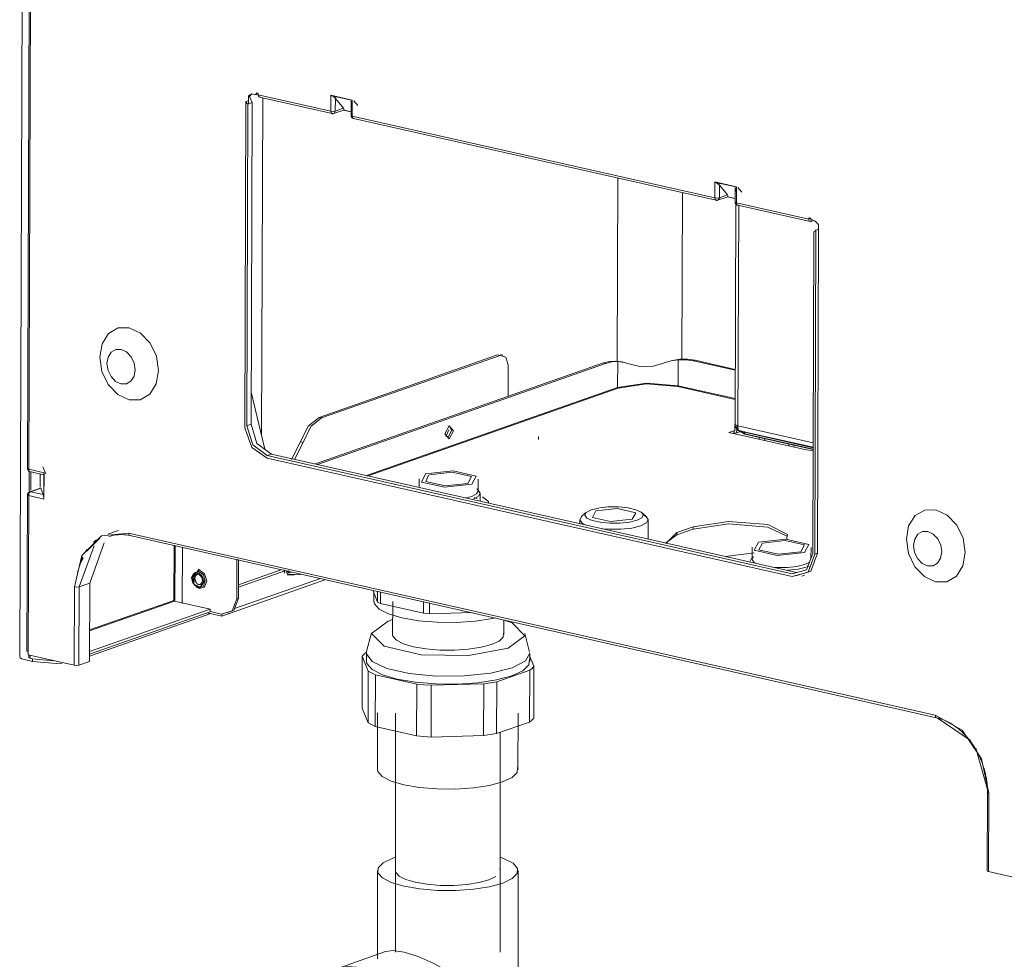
# Model space of a CAD drawing. Header units: millimetres. Extents: x 37142 to 69399, y 2700 to 29257.
# Tile 6 of 85: x 38890 to 39191, y 5411 to 5698. Entities that reach past the tile are written whole.
import ezdxf

# ---------------------------------------------------------------- set-up
doc = ezdxf.new("R2010")
doc.units = ezdxf.units.MM
for name, color, linetype, lineweight in [('G-XREF-____-OTLN', 8, 'Continuous', 9), ('M-EQPM-____-OTLN', 50, 'Continuous', 20), ('P-PIPE-____-OTLN', 3, 'Continuous', 20)]:
    doc.layers.add(name, color=color, linetype=linetype, lineweight=lineweight)

# ---------------------------------------------------------------- blocks, each defined once
blk = doc.blocks.new('City Class FR - City Class F_iam-1558930-3D Отопление Left')
at = {"layer": 'G-XREF-____-OTLN'}
for p, q in [((38890.07, 5503.69), (38892.45, 6174.04)), ((38893.13, 5740.16), (38892.5, 5561.06)), ((38893.51, 5739.94), (38892.87, 5560.83)), ((38962.62, 5675.52), (38962.62, 5676.1)), ((38958.92, 5573.51), (38959.28, 5673.34)), ((38960.09, 5673.62), (38959.28, 5673.34)), ((38959.9, 5672.6), (38961.21, 5673.05)), ((38960.08, 5672.66), (38960.09, 5673.62)), ((38961.21, 5673.05), (38960.86, 5574.59)), ((38961.11, 5675.69), (38962.44, 5675.39)), ((38962.44, 5675.39), (38962.45, 5675.96)), ((38962.45, 5675.96), (38963.07, 5675.82)), ((38963.07, 5675.82), (38963.07, 5675.44)), ((38963.07, 5675.44), (38985.25, 5670.43)), ((38963.47, 5674.68), (38985.65, 5669.67)), ((38964.42, 5674.52), (38964.05, 5571.24)), ((38985.25, 5670.43), (38985.26, 5675.31)), ((38985.26, 5675.31), (38991.84, 5673.82)), ((38985.56, 5675.13), (38991.62, 5673.76)), ((38986.58, 5674.72), (38987.26, 5674.84)), ((38986.65, 5670.47), (38986.66, 5674.31)), ((38989.14, 5671.34), (38986.66, 5674.31)), ((38991.46, 5673.6), (38991.45, 5669.17)), ((38991.46, 5673.6), (38991.47, 5673.57)), ((38991.68, 5673.18), (38991.68, 5672.4)), ((38991.84, 5673.82), (38991.83, 5668.94)), ((38993.51, 5672.12), (38992.29, 5673.58)), ((38959.55, 5574.13), (38959.9, 5672.6)), ((38986.1, 5669.67), (38989.24, 5670.77)), ((38989.14, 5671.34), (38986.65, 5670.47)), ((38989.02, 5670.8), (38991.49, 5670.24)), ((38989.1, 5670.76), (38991.49, 5670.22)), ((38989.2, 5670.76), (38989.11, 5670.76)), ((38989.35, 5670.95), (38989.14, 5671.34)), ((38989.2, 5670.76), (38989.24, 5670.77)), ((38991.49, 5670.24), (38989.2, 5670.76)), ((38991.46, 5669.13), (38991.83, 5668.94)), ((38991.83, 5668.94), (39102.78, 5643.9)), ((38992.23, 5668.19), (39103.18, 5643.14)), ((39072.85, 5593.81), (39073.05, 5650.04)), ((39102.78, 5643.9), (39102.79, 5648.78)), ((39102.79, 5648.78), (39109.37, 5647.29)), ((39103.09, 5648.59), (39109.15, 5647.23)), ((39104.11, 5648.19), (39104.79, 5648.3)), ((39104.18, 5643.94), (39104.19, 5647.78)), ((39106.67, 5644.81), (39104.19, 5647.78)), ((39108.99, 5647.07), (39108.98, 5642.63)), ((39108.99, 5647.07), (39109, 5647.04)), ((39109.21, 5646.65), (39109.21, 5645.87)), ((39109.37, 5647.29), (39109.36, 5642.41)), ((39111.04, 5645.59), (39109.82, 5647.05)), ((39092.85, 5645.56), (39092.67, 5594.36)), ((39103.63, 5643.14), (39106.77, 5644.24)), ((39106.67, 5644.81), (39104.18, 5643.94)), ((39109.02, 5643.71), (39106.55, 5644.26)), ((39106.63, 5644.23), (39109.02, 5643.69)), ((39106.73, 5644.23), (39106.64, 5644.23)), ((39106.88, 5644.42), (39106.67, 5644.81)), ((39106.73, 5644.23), (39106.77, 5644.24)), ((39109.02, 5643.71), (39106.73, 5644.23)), ((39109.2, 5642.49), (39108.95, 5574.64)), ((39108.99, 5642.6), (39109.36, 5642.41)), ((39109.36, 5642.41), (39131.53, 5637.41)), ((39109.76, 5641.65), (39131.93, 5636.65)), ((39110.07, 5641.69), (39109.83, 5574.13)), ((39131.53, 5637.41), (39131.53, 5637.79)), ((39131.53, 5637.79), (39132.16, 5637.65)), ((39131.53, 5637.57), (39132.15, 5637.43)), ((39133.13, 5637.01), (39132.15, 5636.66)), ((39132.16, 5637.65), (39132.16, 5637.07)), ((39132.16, 5637.07), (39132.65, 5637.25)), ((39132.16, 5637.07), (39133.49, 5636.77)), ((39133.72, 5634.01), (39133.37, 5534.89)), ((39133.72, 5634.01), (39134.53, 5634.29)), ((39134.53, 5634.29), (39134.18, 5535.18)), ((39133.06, 5633.5), (39132.71, 5535.04)), ((39036.28, 5595.85), (38981.67, 5576.71)), ((39037.07, 5595.68), (38982.45, 5576.53)), ((39037.91, 5595.48), (39036.28, 5595.85)), ((39036.28, 5595.85), (39037.07, 5595.68)), ((39037.93, 5595.74), (39037.15, 5595.92)), ((39068.74, 5593.36), (38980.58, 5562.45)), ((39069.36, 5593.21), (38981.2, 5562.31)), ((39039.5, 5583.11), (39039.54, 5592.71)), ((39068.74, 5593.36), (39069.36, 5593.21)), ((39074.36, 5593.7), (39072.43, 5593.96)), ((39073.06, 5593.82), (39073.03, 5585.87)), ((39075.01, 5593.55), (39074.37, 5593.7)), ((39074.98, 5593.55), (39074.37, 5593.7)), ((39087.38, 5593.41), (39086.74, 5593.17)), ((39087.91, 5593.59), (39087.38, 5593.41)), ((39091.6, 5594.36), (39089.26, 5593.97)), ((39091.6, 5594.36), (39091.58, 5586.41)), ((39096.77, 5594.17), (39096.27, 5594)), ((39108.98, 5591.13), (39096.27, 5594)), ((39096.77, 5594.17), (39108.98, 5591.41)), ((38996.18, 5558.93), (39073.03, 5585.87)), ((39073.19, 5585.65), (38996.67, 5558.82)), ((39108.95, 5582.23), (39091.45, 5586.18)), ((39091.58, 5586.41), (39108.95, 5582.49)), ((38960.89, 5584.41), (38965.07, 5566.99)), ((38981.67, 5576.71), (38982.45, 5576.53)), ((38960.86, 5574.59), (38959.55, 5574.13)), ((39022.15, 5572.71), (39021.49, 5574.24)), ((39021.49, 5574.24), (39022.15, 5572.71)), ((39108.92, 5572.76), (39108.92, 5574.56)), ((39109.71, 5573.55), (39109.47, 5574.16)), ((39109.54, 5572.62), (39109.55, 5574.27)), ((39109.83, 5574.13), (39132.83, 5568.93)), ((39020.5, 5570.81), (39021.37, 5572.89)), ((39022.15, 5572.71), (39021.04, 5570.36)), ((39021.04, 5570.36), (39022.15, 5572.71)), ((39048.82, 5569.9), (39048.82, 5570.86)), ((39107.05, 5572.09), (39108.6, 5572.64)), ((39130.32, 5566.84), (39107.05, 5572.09)), ((39108.6, 5572.64), (39108.76, 5572.6)), ((39108.6, 5572.64), (39108.6, 5571.87)), ((39108.76, 5571.83), (39108.6, 5571.87)), ((39109.09, 5571.85), (39111.04, 5572.53)), ((39111.99, 5571.53), (39110.38, 5572.54)), ((39110.5, 5572.44), (39132.83, 5567.4)), ((39111.99, 5571.72), (39110.69, 5572.46)), ((39111.25, 5572.42), (39132.83, 5567.55)), ((39111.81, 5572.34), (39111.99, 5571.72)), ((39132.83, 5567.02), (39111.99, 5571.72)), ((39132.83, 5566.83), (39111.99, 5571.53)), ((39116.28, 5570.56), (39116.59, 5569.94)), ((38973.26, 5563.85), (38976.03, 5569.22)), ((38976.81, 5569.04), (38974.16, 5563.81)), ((38976.03, 5569.22), (38976.81, 5569.04)), ((39117.85, 5570.21), (39118.16, 5569.58)), ((39125.6, 5567.9), (39125.29, 5568.53)), ((39126.86, 5568.17), (39127.17, 5567.55)), ((38965.79, 5565.04), (38967.1, 5565.5)), ((39126.42, 5528.78), (38965.79, 5565.04)), ((38967.1, 5565.5), (39127.72, 5529.24)), ((39132.89, 5566.48), (39130.32, 5566.84)), ((38898.04, 5559.39), (38897.15, 5561.57)), ((39126.42, 5527.98), (38965.79, 5564.24)), ((38892.87, 5560.83), (38897.54, 5559.78)), ((38892.87, 5560.83), (38892.9, 5560.25)), ((38892.99, 5553.51), (38893.02, 5560.23)), ((38893.07, 5560.13), (38893.17, 5560.1)), ((38893.17, 5560.1), (38897.37, 5559.15)), ((38893.51, 5560.15), (38893.49, 5554.41)), ((38896.33, 5555.4), (38896.35, 5559.43)), ((38897.4, 5559.18), (38897.46, 5559.5)), ((38897.46, 5559.5), (38897.44, 5552.08)), ((38897.54, 5559.78), (38897.51, 5551.72)), ((39012.35, 5557.85), (39012.34, 5555.28)), ((39030.33, 5554.09), (39030.35, 5557.79)), ((38892.47, 5552.99), (38892.3, 5505.19)), ((38892.68, 5553.17), (38892.47, 5553.01)), ((38892.47, 5552.96), (38892.85, 5552.77)), ((38892.68, 5553.17), (38892.91, 5553.79)), ((38892.85, 5552.77), (38892.68, 5504.97)), ((38897.51, 5551.72), (38892.85, 5552.77)), ((38896.44, 5555.09), (38893.14, 5553.93)), ((38893.4, 5553.96), (38893.47, 5553.95)), ((38893.47, 5553.95), (38896.5, 5555.01)), ((38897.28, 5553.09), (38893.47, 5553.95)), ((38897.28, 5553.09), (38896.5, 5555.01)), ((39028.38, 5552.53), (39026.59, 5552.06)), ((39030.36, 5552.52), (39028.89, 5551.79)), ((39030.56, 5554.26), (39029.94, 5554.83)), ((39030.97, 5551.08), (39030.98, 5553.47)), ((39030.01, 5551.77), (39029.11, 5552.19)), ((39063.35, 5547.57), (39061.91, 5546.26)), ((39064.9, 5548.39), (39067.23, 5548.96)), ((39081.95, 5546.19), (39080.52, 5547.51)), ((39061.45, 5545.4), (39061.99, 5546.32)), ((39061.45, 5545.4), (39061.45, 5544.2)), ((39082.38, 5539.47), (39082.41, 5545.33)), ((38920.29, 5542.09), (38917.06, 5540.96)), ((38923.39, 5541.27), (39170.2, 5485.55)), ((38923.79, 5540.51), (39170.6, 5484.79)), ((39091.16, 5540.72), (39087.71, 5538.18)), ((39087.75, 5538.14), (39091.16, 5541.49)), ((39091.16, 5541.49), (39096.13, 5543.23)), ((39096.13, 5542.46), (39091.16, 5540.72)), ((39091.16, 5540.72), (39091.16, 5541.49)), ((39096.13, 5543.23), (39096.13, 5542.46)), ((38914.61, 5539.77), (38910.62, 5535.78)), ((38911.5, 5526), (38915.96, 5538.36)), ((38913.55, 5539.28), (38912.65, 5538.52)), ((38937.26, 5520.69), (38937.32, 5537.58)), ((38937.6, 5537.52), (38937.54, 5520.7)), ((38908.27, 5524.86), (38912.9, 5537.4)), ((38910.69, 5536.32), (38910.03, 5535.34)), ((38939.87, 5537.01), (38939.81, 5519.71)), ((39114.78, 5535.25), (39106.08, 5534.09)), ((39114.21, 5536.96), (39114.19, 5533.27)), ((39132.19, 5533.64), (39132.21, 5536.9)), ((39133.37, 5534.89), (39134.18, 5535.18)), ((38909.33, 5534.05), (38907.78, 5529.19)), ((38909.48, 5533.75), (38908.92, 5532.4)), ((38956.51, 5521.21), (38956.56, 5533.28)), ((38957.05, 5533.17), (38957.01, 5521.39)), ((39114.04, 5533.5), (39113.54, 5532.65)), ((39114.59, 5534), (39113.97, 5533.44)), ((39130.25, 5531.64), (39131.73, 5532.41)), ((38943.02, 5528.51), (38942.9, 5528.22)), ((38971.54, 5529.82), (38957.02, 5524.73)), ((38957.03, 5525.44), (38970.31, 5530.1)), ((38971.13, 5530.02), (38971.13, 5529.07)), ((38972.17, 5529.42), (38971.24, 5529.81)), ((38971.95, 5529.01), (38972.62, 5529.24)), ((38973.17, 5529.28), (38972.17, 5529.42)), ((38972.17, 5528.46), (38976.03, 5528.57)), ((38972.29, 5528.54), (38972.62, 5528.86)), ((39126.42, 5528.78), (39127.72, 5529.24)), ((39129.37, 5528.12), (39130.18, 5528.4)), ((39131.67, 5530.99), (39130.97, 5531.3)), ((38908.27, 5524.86), (38911.5, 5526)), ((38911.41, 5502), (38911.5, 5526)), ((38943.62, 5526.84), (38943.55, 5527.36)), ((38943.64, 5527.54), (38943.98, 5526.3)), ((38944.69, 5525.58), (38945.1, 5525.41)), ((38983.78, 5527.06), (38951.88, 5515.88)), ((38955.76, 5518.2), (38982.11, 5527.43)), ((38906.78, 5500.83), (38906.86, 5524.82)), ((38908.18, 5500.87), (38908.27, 5524.86)), ((38944, 5524.8), (38945, 5524.3)), ((38944.02, 5525.04), (38944.29, 5524.88)), ((38945.5, 5524.48), (38944.19, 5525.26)), ((38911.44, 5511.36), (38937.41, 5520.46)), ((38911.45, 5511.64), (38937.26, 5520.69)), ((38937.41, 5520.46), (38948.38, 5517.98)), ((38956.51, 5521.21), (38957.01, 5521.39)), ((38948.38, 5517.98), (38911.42, 5505.03)), ((38948.38, 5517.22), (38911.42, 5504.26)), ((38948.51, 5516.64), (38911.42, 5503.64)), ((38951.88, 5515.88), (38947.43, 5516.88)), ((38948.38, 5517.98), (38948.38, 5517.22)), ((38948.5, 5517.26), (38951.79, 5516.52)), ((38951.88, 5515.88), (38951.89, 5516.61)), ((38953.8, 5516.61), (38954.3, 5516.79)), ((38892.3, 5505.16), (38892.68, 5504.97)), ((38892.68, 5504.97), (38892.67, 5504.01)), ((38893.99, 5502.04), (38890.7, 5502.79)), ((38892.67, 5504.01), (38906.78, 5500.83)), ((38892.82, 5503.08), (38892.82, 5503.98)), ((38893.31, 5503.25), (38892.82, 5503.08)), ((38892.82, 5503.08), (38893.99, 5502.81)), ((38893.31, 5503.87), (38893.31, 5503.25)), ((38893.99, 5502.81), (38900.37, 5502.18)), ((38893.99, 5502.04), (38893.99, 5502.81)), ((38908.18, 5500.87), (38911.41, 5502)), ((39170.38, 5484.93), (39170.2, 5485.55)), ((39170.83, 5484.8), (39181.05, 5477.81)), ((39182.65, 5475.49), (39186.42, 5462.07)), ((39186.2, 5461.9), (39186.12, 5437.9)), ((39186.42, 5462.07), (39186.2, 5461.9)), ((39186.21, 5461.86), (39186.58, 5461.68)), ((39186.58, 5461.68), (39186.5, 5437.68)), ((39186.13, 5437.87), (39186.5, 5437.68)), ((39186.5, 5437.68), (39200.6, 5434.5))]:
    blk.add_line(p, q, dxfattribs=at)
for points in [[(38959.28, 5673.34, 0), (38959.55, 5672.91, 0), (38959.9, 5672.6, 0)], [(38960.09, 5673.62, 0), (38960.04, 5675.15, 0), (38961.11, 5675.69, 0)], [(38961.02, 5675.65, 0), (38960.41, 5674.89, 0), (38961.21, 5673.05, 0)], [(38962.44, 5675.39, 0), (38962.61, 5675.55, 0), (38962.31, 5675.7, 0)], [(38963.07, 5675.44, 0), (38963.07, 5675.34, 0), (38963.08, 5675.25, 0)], [(38963.08, 5675.25, 0), (38963.3, 5674.77, 0), (38963.69, 5674.69, 0)], [(38985.26, 5675.31, 0), (38985.4, 5675.21, 0), (38985.56, 5675.13, 0)], [(38986.66, 5674.31, 0), (38986.17, 5674.77, 0), (38985.56, 5675.13, 0)], [(38986.22, 5675.04, 0), (38986.22, 5675.04, 0), (38986.21, 5675.04, 0)], [(38991.62, 5673.76, 0), (38991.72, 5673.79, 0), (38991.84, 5673.82, 0)], [(38985.25, 5670.43, 0), (38985.98, 5670.37, 0), (38986.65, 5670.47, 0)], [(38985.25, 5670.43, 0), (38985.43, 5669.82, 0), (38985.86, 5669.69, 0)], [(38986.65, 5670.47, 0), (38986.3, 5669.8, 0), (38985.86, 5669.69, 0)], [(38985.61, 5669.68, 0), (38985.69, 5669.66, 0), (38985.77, 5669.65, 0), (38985.85, 5669.65, 0), (38985.92, 5669.65, 0), (38985.99, 5669.66, 0), (38986.02, 5669.66, 0)], [(38991.45, 5669.18, 0), (38991.45, 5669.14, 0), (38991.45, 5669.1, 0), (38991.45, 5669.06, 0), (38991.46, 5669.02, 0), (38991.47, 5668.98, 0), (38991.47, 5668.94, 0), (38991.48, 5668.9, 0), (38991.49, 5668.86, 0), (38991.51, 5668.83, 0), (38991.52, 5668.79, 0), (38991.54, 5668.75, 0), (38991.55, 5668.71, 0), (38991.57, 5668.68, 0), (38991.59, 5668.64, 0), (38991.62, 5668.61, 0), (38991.64, 5668.57, 0), (38991.66, 5668.54, 0), (38991.69, 5668.51, 0), (38991.72, 5668.48, 0), (38991.75, 5668.45, 0), (38991.78, 5668.42, 0), (38991.81, 5668.39, 0), (38991.84, 5668.37, 0), (38991.87, 5668.34, 0), (38991.91, 5668.32, 0), (38991.94, 5668.3, 0), (38991.98, 5668.28, 0), (38992.01, 5668.26, 0), (38992.05, 5668.24, 0), (38992.09, 5668.23, 0), (38992.13, 5668.22, 0), (38992.17, 5668.2, 0), (38992.21, 5668.19, 0), (38992.25, 5668.18, 0), (38992.27, 5668.18, 0)], [(38992.45, 5668.2, 0), (38992.01, 5668.33, 0), (38991.83, 5668.94, 0)], [(39102.79, 5648.78, 0), (39102.93, 5648.68, 0), (39103.09, 5648.59, 0)], [(39104.19, 5647.78, 0), (39103.7, 5648.24, 0), (39103.09, 5648.59, 0)], [(39109.15, 5647.23, 0), (39109.25, 5647.25, 0), (39109.37, 5647.29, 0)], [(39102.78, 5643.9, 0), (39103.51, 5643.84, 0), (39104.18, 5643.94, 0)], [(39102.78, 5643.9, 0), (39102.96, 5643.28, 0), (39103.39, 5643.16, 0)], [(39103.14, 5643.15, 0), (39103.22, 5643.13, 0), (39103.3, 5643.12, 0), (39103.38, 5643.12, 0), (39103.45, 5643.12, 0), (39103.52, 5643.12, 0), (39103.55, 5643.13, 0)], [(39104.18, 5643.94, 0), (39103.83, 5643.27, 0), (39103.39, 5643.16, 0)], [(39108.98, 5642.65, 0), (39108.98, 5642.61, 0), (39108.98, 5642.57, 0), (39108.98, 5642.53, 0), (39108.99, 5642.49, 0), (39109, 5642.45, 0), (39109, 5642.41, 0), (39109.01, 5642.37, 0), (39109.02, 5642.33, 0), (39109.04, 5642.29, 0), (39109.05, 5642.26, 0), (39109.07, 5642.22, 0), (39109.09, 5642.18, 0), (39109.1, 5642.15, 0), (39109.12, 5642.11, 0), (39109.15, 5642.08, 0), (39109.17, 5642.04, 0), (39109.19, 5642.01, 0), (39109.22, 5641.98, 0), (39109.25, 5641.95, 0), (39109.28, 5641.92, 0), (39109.31, 5641.89, 0), (39109.34, 5641.86, 0), (39109.37, 5641.84, 0), (39109.4, 5641.81, 0), (39109.44, 5641.79, 0), (39109.47, 5641.77, 0), (39109.51, 5641.75, 0), (39109.54, 5641.73, 0), (39109.58, 5641.71, 0), (39109.62, 5641.7, 0), (39109.66, 5641.68, 0), (39109.7, 5641.67, 0), (39109.74, 5641.66, 0), (39109.78, 5641.65, 0), (39109.8, 5641.65, 0)], [(39109.98, 5641.67, 0), (39109.54, 5641.8, 0), (39109.36, 5642.41, 0)], [(39131.54, 5637.22, 0), (39131.53, 5637.31, 0), (39131.53, 5637.41, 0)], [(39132.15, 5636.66, 0), (39131.76, 5636.74, 0), (39131.54, 5637.22, 0)], [(39132.03, 5637.58, 0), (39132.06, 5637.46, 0), (39132.15, 5637.43, 0)], [(39133.06, 5633.5, 0), (39133.44, 5633.68, 0), (39133.72, 5634.01, 0)], [(39133.49, 5636.77, 0), (39134.54, 5635.79, 0), (39134.53, 5634.29, 0)], [(38914.56, 5595.13, 0), (38915.27, 5599.21, 0), (38917.23, 5602.35, 0), (38920.17, 5604.08, 0), (38923.62, 5604.13, 0), (38927.06, 5602.51, 0), (38929.97, 5599.46, 0), (38931.91, 5595.44, 0), (38932.58, 5591.06, 0)], [(38914.56, 5595.13, 0), (38915.23, 5590.75, 0), (38917.17, 5586.73, 0), (38920.08, 5583.68, 0), (38923.53, 5582.06, 0), (38926.98, 5582.12, 0), (38929.91, 5583.85, 0), (38931.88, 5586.98, 0), (38932.58, 5591.06, 0)], [(38925.39, 5591.25, 0), (38925.07, 5593.35, 0), (38924.15, 5595.27, 0), (38922.75, 5596.73, 0), (38921.11, 5597.5, 0), (38919.46, 5597.48, 0), (38918.05, 5596.65, 0), (38917.11, 5595.15, 0), (38916.78, 5593.2, 0)], [(39039.54, 5592.71, 0), (39038.82, 5595.17, 0), (39037.07, 5595.68, 0)], [(38925.39, 5591.25, 0), (38925.06, 5589.3, 0), (38924.12, 5587.8, 0), (38922.71, 5586.97, 0), (38921.06, 5586.95, 0), (38919.42, 5587.72, 0), (38918.02, 5589.18, 0), (38917.1, 5591.1, 0), (38916.78, 5593.2, 0)], [(39072.43, 5593.96, 0), (39070.6, 5593.84, 0), (39068.74, 5593.36, 0)], [(39069.36, 5593.21, 0), (39071.23, 5593.69, 0), (39073.06, 5593.82, 0)], [(39073.06, 5593.82, 0), (39075.01, 5593.55, 0), (39077.23, 5592.89, 0)], [(39077.23, 5592.89, 0), (39080.23, 5592.23, 0), (39083.56, 5592.33, 0), (39086.74, 5593.17, 0)], [(39092.1, 5594.53, 0), (39089.77, 5594.15, 0), (39087.28, 5593.36, 0)], [(39096.27, 5594, 0), (39093.92, 5594.35, 0), (39091.6, 5594.36, 0)], [(39092.1, 5594.53, 0), (39094.42, 5594.53, 0), (39096.77, 5594.17, 0)], [(39073.03, 5585.87, 0), (39081.86, 5587.22, 0), (39091.58, 5586.41, 0)], [(39073.19, 5585.65, 0), (39073.08, 5585.73, 0), (39073.03, 5585.87, 0)], [(39091.45, 5586.18, 0), (39081.88, 5586.97, 0), (39073.19, 5585.65, 0)], [(39091.45, 5586.18, 0), (39091.54, 5586.26, 0), (39091.58, 5586.41, 0)], [(38976.03, 5569.22, 0), (38978.33, 5574.05, 0), (38981.67, 5576.71, 0)], [(38965.79, 5565.04, 0), (38961.37, 5568.29, 0), (38959.55, 5574.13, 0)], [(38960.86, 5574.59, 0), (38962.67, 5568.75, 0), (38967.1, 5565.5, 0)], [(38982.45, 5576.53, 0), (38979.12, 5573.87, 0), (38976.81, 5569.04, 0)], [(39022.78, 5572.57, 0), (39021.48, 5574.13, 0), (39020.17, 5571.66, 0)], [(39108.95, 5574.64, 0), (39108.97, 5574.56, 0), (39109.83, 5574.13, 0)], [(39108.95, 5574.61, 0), (39108.96, 5574.49, 0), (39108.97, 5574.37, 0), (39108.99, 5574.25, 0), (39109.01, 5574.12, 0), (39109.04, 5574, 0), (39109.08, 5573.87, 0), (39109.13, 5573.75, 0), (39109.18, 5573.62, 0), (39109.25, 5573.51, 0), (39109.32, 5573.39, 0), (39109.39, 5573.28, 0), (39109.48, 5573.17, 0), (39109.56, 5573.07, 0), (39109.65, 5572.98, 0), (39109.75, 5572.89, 0), (39109.85, 5572.81, 0), (39109.95, 5572.73, 0), (39110.05, 5572.67, 0), (39110.16, 5572.61, 0), (39110.26, 5572.55, 0), (39110.3, 5572.54, 0)], [(39109.83, 5574.13, 0), (39109.89, 5572.79, 0), (39111.25, 5572.42, 0)], [(38965.79, 5564.24, 0), (38961.13, 5567.51, 0), (38958.92, 5573.51, 0)], [(39022.78, 5572.57, 0), (39021.47, 5570.1, 0), (39020.17, 5571.66, 0)], [(39108.92, 5572.76, 0), (39108.87, 5572.63, 0), (39108.76, 5572.6, 0)], [(39109.54, 5572.62, 0), (39109.31, 5571.99, 0), (39108.76, 5571.83, 0)], [(38892.5, 5561.06, 0), (38892.5, 5561.02, 0), (38892.87, 5560.83, 0)], [(38892.5, 5561.04, 0), (38892.5, 5560.99, 0), (38892.5, 5560.94, 0), (38892.51, 5560.89, 0), (38892.52, 5560.83, 0), (38892.53, 5560.78, 0), (38892.55, 5560.72, 0), (38892.57, 5560.67, 0), (38892.6, 5560.62, 0), (38892.62, 5560.56, 0), (38892.65, 5560.51, 0), (38892.69, 5560.46, 0), (38892.72, 5560.42, 0), (38892.76, 5560.37, 0), (38892.8, 5560.33, 0), (38892.84, 5560.29, 0), (38892.88, 5560.26, 0), (38892.93, 5560.23, 0), (38892.97, 5560.2, 0), (38893.02, 5560.17, 0), (38893.06, 5560.15, 0), (38893.08, 5560.14, 0)], [(38897.54, 5559.78, 0), (38897.49, 5559.63, 0), (38897.46, 5559.5, 0)], [(39028.4, 5556.23, 0), (39020.03, 5555.33, 0), (39012.98, 5556.92, 0), (39014.29, 5559.41, 0)], [(39014.29, 5559.41, 0), (39022.66, 5560.31, 0), (39029.71, 5558.72, 0), (39028.4, 5556.23, 0)], [(39015.15, 5559.03, 0), (39014.37, 5557.07, 0), (39020.25, 5555.74, 0), (39027.22, 5556.49, 0)], [(39027.22, 5556.49, 0), (39028.32, 5558.57, 0), (39022.44, 5559.9, 0), (39015.47, 5559.15, 0)], [(38893.18, 5553.95, 0), (38893.14, 5553.93, 0), (38893.1, 5553.92, 0), (38893.06, 5553.9, 0), (38893.02, 5553.88, 0), (38892.98, 5553.86, 0), (38892.94, 5553.84, 0), (38892.9, 5553.82, 0), (38892.87, 5553.79, 0), (38892.83, 5553.76, 0), (38892.8, 5553.73, 0), (38892.77, 5553.71, 0), (38892.74, 5553.68, 0), (38892.71, 5553.64, 0), (38892.68, 5553.61, 0), (38892.66, 5553.58, 0), (38892.63, 5553.54, 0), (38892.61, 5553.51, 0), (38892.59, 5553.47, 0), (38892.57, 5553.44, 0), (38892.55, 5553.4, 0), (38892.54, 5553.36, 0), (38892.52, 5553.33, 0), (38892.51, 5553.29, 0), (38892.5, 5553.25, 0), (38892.49, 5553.21, 0), (38892.48, 5553.17, 0), (38892.48, 5553.14, 0), (38892.47, 5553.1, 0), (38892.47, 5553.06, 0), (38892.47, 5553.02, 0), (38892.47, 5553.01, 0)], [(38893.38, 5553.93, 0), (38892.88, 5553.55, 0), (38892.85, 5552.77, 0)], [(38897.44, 5552.08, 0), (38897.38, 5552.69, 0), (38897.28, 5553.09, 0)], [(39028.38, 5552.53, 0), (39029.87, 5553.3, 0), (39030.33, 5554.17, 0)], [(39030.3, 5554.47, 0), (39030.98, 5553.54, 0), (39030.49, 5552.62, 0)], [(38897.44, 5552.08, 0), (38897.46, 5551.9, 0), (38897.51, 5551.72, 0)], [(39031.65, 5552.44, 0), (39033.49, 5550.98, 0), (39033.57, 5550.58, 0)], [(39078.97, 5545.21, 0), (39076.63, 5544.64, 0), (39073.73, 5544.33, 0), (39070.62, 5544.32, 0), (39067.66, 5544.6, 0), (39065.22, 5545.15, 0), (39063.58, 5545.9, 0), (39062.96, 5546.76, 0), (39063.41, 5547.63, 0), (39064.9, 5548.39, 0)], [(39066.35, 5548.06, 0), (39065.31, 5546.09, 0), (39070.89, 5544.83, 0), (39077.52, 5545.54, 0)], [(39066.35, 5548.06, 0), (39072.98, 5548.78, 0), (39078.56, 5547.52, 0), (39077.52, 5545.54, 0)], [(39067.51, 5549.01, 0), (39070.13, 5549.28, 0), (39073.25, 5549.29, 0), (39076.21, 5549, 0), (39078.65, 5548.45, 0), (39080.28, 5547.7, 0), (39080.91, 5546.84, 0), (39080.45, 5545.98, 0), (39078.97, 5545.21, 0)], [(39080.14, 5543.51, 0), (39081.87, 5544.4, 0), (39082.4, 5545.41, 0), (39081.67, 5546.41, 0), (39081.19, 5546.71, 0)], [(39179.39, 5535.34, 0), (39178.72, 5539.72, 0), (39176.78, 5543.74, 0), (39173.87, 5546.8, 0), (39170.43, 5548.41, 0), (39166.98, 5548.36, 0), (39164.05, 5546.63, 0), (39162.08, 5543.49, 0), (39161.37, 5539.41, 0)], [(39063.27, 5543.74, 0), (39062.19, 5544.31, 0), (39061.45, 5545.32, 0)], [(39080.14, 5543.51, 0), (39077.42, 5542.84, 0), (39074.03, 5542.48, 0), (39070.4, 5542.46, 0), (39068.16, 5542.63, 0)], [(39096.13, 5543.23, 0), (39107, 5544.89, 0), (39118.96, 5543.89, 0), (39125, 5540.82, 0), (39124.66, 5539.38, 0)], [(39124.84, 5540.33, 0), (39118.96, 5543.13, 0), (39106.99, 5544.12, 0), (39096.13, 5542.46, 0)], [(38906.86, 5524.82, 0), (38909.1, 5534.4, 0), (38915.15, 5540.42, 0), (38923.39, 5541.27, 0)], [(38917.32, 5540.2, 0), (38917.87, 5540.38, 0), (38918.43, 5540.53, 0), (38919, 5540.64, 0), (38919.58, 5540.73, 0), (38920.17, 5540.79, 0), (38920.76, 5540.82, 0), (38921.35, 5540.82, 0), (38921.96, 5540.79, 0), (38922.56, 5540.72, 0), (38923.17, 5540.63, 0), (38923.78, 5540.51, 0), (38923.79, 5540.51, 0)], [(38924, 5540.52, 0), (38923.57, 5540.65, 0), (38923.39, 5541.27, 0)], [(39163.59, 5537.48, 0), (39163.92, 5539.43, 0), (39164.86, 5540.93, 0), (39166.27, 5541.76, 0), (39167.91, 5541.79, 0), (39169.56, 5541.01, 0), (39170.96, 5539.56, 0), (39171.89, 5537.63, 0), (39172.21, 5535.53, 0)], [(39130.26, 5535.34, 0), (39121.89, 5534.44, 0), (39114.84, 5536.03, 0), (39116.15, 5538.52, 0)], [(39116.15, 5538.52, 0), (39124.52, 5539.42, 0), (39131.58, 5537.83, 0), (39130.26, 5535.34, 0)], [(39117.33, 5538.26, 0), (39116.23, 5536.18, 0), (39122.11, 5534.85, 0), (39129.08, 5535.6, 0)], [(39129.08, 5535.6, 0), (39130.18, 5537.68, 0), (39124.3, 5539.01, 0), (39117.33, 5538.26, 0)], [(39179.39, 5535.34, 0), (39178.69, 5531.26, 0), (39176.72, 5528.13, 0), (39173.79, 5526.4, 0), (39170.34, 5526.34, 0), (39166.9, 5527.96, 0), (39163.98, 5531.01, 0), (39162.05, 5535.03, 0), (39161.37, 5539.41, 0)], [(39163.59, 5537.48, 0), (39163.91, 5535.38, 0), (39164.84, 5533.46, 0), (39166.24, 5532, 0), (39167.88, 5531.23, 0), (39169.53, 5531.26, 0), (39170.93, 5532.09, 0), (39171.87, 5533.59, 0), (39172.21, 5535.53, 0)], [(39132.71, 5535.04, 0), (39130.86, 5530.03, 0), (39126.42, 5528.78, 0)], [(39133.37, 5534.89, 0), (39131.32, 5529.36, 0), (39126.42, 5527.98, 0)], [(39134.18, 5535.18, 0), (39132.13, 5529.64, 0), (39127.54, 5528.23, 0)], [(39115.51, 5531.95, 0), (39114.82, 5532.33, 0), (39114.2, 5533.2, 0)], [(39130.25, 5531.64, 0), (39127.91, 5531.07, 0), (39125, 5530.76, 0), (39121.88, 5530.74, 0), (39120.39, 5530.85, 0)], [(38945.02, 5530.05, 0), (38942.66, 5527.7, 0), (38943.06, 5526.01, 0)], [(38946.27, 5526.6, 0), (38946.17, 5527.36, 0), (38945.86, 5528.08, 0), (38945.4, 5528.67, 0), (38944.82, 5529.05, 0), (38944.21, 5529.19, 0), (38943.64, 5529.06, 0), (38943.17, 5528.69, 0), (38942.86, 5528.11, 0), (38942.75, 5527.4, 0)], [(38942.85, 5527.57, 0), (38943.44, 5529.18, 0), (38944.86, 5529.58, 0)], [(38943.49, 5526.32, 0), (38943.16, 5527.88, 0), (38945.03, 5530.27, 0)], [(38945.97, 5526.81, 0), (38945.9, 5527.34, 0), (38945.69, 5527.83, 0), (38945.37, 5528.24, 0), (38944.98, 5528.5, 0), (38944.55, 5528.6, 0), (38944.16, 5528.51, 0), (38943.83, 5528.25, 0), (38943.62, 5527.85, 0), (38943.55, 5527.36, 0)], [(38945.11, 5529, 0), (38944.07, 5528.71, 0), (38943.64, 5527.54, 0)], [(38944.86, 5529.58, 0), (38946.28, 5528.54, 0), (38946.86, 5526.67, 0)], [(38947.35, 5526.64, 0), (38946.67, 5528.83, 0), (38945.02, 5530.05, 0)], [(38972.48, 5529.73, 0), (38971.72, 5529.55, 0), (38972.17, 5528.46, 0)], [(38974.23, 5528.66, 0), (38974.15, 5528.66, 0), (38974.07, 5528.67, 0), (38973.99, 5528.67, 0), (38973.92, 5528.67, 0), (38973.84, 5528.67, 0), (38973.76, 5528.67, 0), (38973.68, 5528.67, 0), (38973.6, 5528.67, 0), (38973.53, 5528.66, 0), (38973.45, 5528.66, 0), (38973.37, 5528.65, 0), (38973.3, 5528.65, 0), (38973.23, 5528.64, 0), (38973.15, 5528.63, 0), (38973.08, 5528.63, 0), (38973.01, 5528.62, 0), (38972.95, 5528.61, 0), (38972.88, 5528.6, 0), (38972.82, 5528.59, 0), (38972.75, 5528.57, 0), (38972.69, 5528.56, 0)], [(39125.13, 5529.95, 0), (39128.25, 5530.29, 0), (39130.75, 5530.91, 0)], [(38946.27, 5526.6, 0), (38946.16, 5525.89, 0), (38945.85, 5525.31, 0), (38945.38, 5524.94, 0), (38944.81, 5524.81, 0), (38944.2, 5524.95, 0), (38943.63, 5525.33, 0), (38943.16, 5525.92, 0), (38942.86, 5526.64, 0), (38942.75, 5527.4, 0)], [(38942.85, 5527.57, 0), (38943.43, 5525.7, 0), (38944.84, 5524.66, 0)], [(38944.69, 5525.58, 0), (38944.64, 5525.6, 0), (38944.6, 5525.63, 0), (38944.55, 5525.67, 0), (38944.5, 5525.71, 0), (38944.46, 5525.75, 0), (38944.41, 5525.79, 0), (38944.36, 5525.83, 0), (38944.31, 5525.88, 0), (38944.27, 5525.93, 0), (38944.22, 5525.99, 0), (38944.17, 5526.05, 0), (38944.13, 5526.11, 0), (38944.09, 5526.17, 0), (38944.05, 5526.23, 0), (38944.01, 5526.3, 0), (38943.97, 5526.37, 0), (38943.93, 5526.44, 0), (38943.9, 5526.51, 0), (38943.86, 5526.58, 0), (38943.83, 5526.66, 0), (38943.81, 5526.73, 0), (38943.78, 5526.81, 0), (38943.76, 5526.88, 0), (38943.73, 5526.96, 0), (38943.72, 5527.04, 0), (38943.7, 5527.12, 0), (38943.68, 5527.19, 0), (38943.67, 5527.27, 0), (38943.66, 5527.35, 0), (38943.66, 5527.42, 0), (38943.65, 5527.5, 0), (38943.65, 5527.57, 0), (38943.65, 5527.64, 0), (38943.66, 5527.71, 0), (38943.66, 5527.78, 0), (38943.67, 5527.85, 0), (38943.68, 5527.91, 0), (38943.69, 5527.98, 0), (38943.7, 5528.04, 0), (38943.72, 5528.09, 0), (38943.74, 5528.15, 0), (38943.75, 5528.2, 0), (38943.76, 5528.22, 0)], [(38945.97, 5526.81, 0), (38945.9, 5526.32, 0), (38945.69, 5525.92, 0), (38945.36, 5525.66, 0), (38944.97, 5525.57, 0), (38944.54, 5525.67, 0), (38944.42, 5525.73, 0)], [(38944.84, 5524.66, 0), (38946.27, 5525.06, 0), (38946.86, 5526.67, 0)], [(38945, 5524.3, 0), (38946.66, 5524.77, 0), (38947.35, 5526.64, 0)], [(38946.57, 5526.88, 0), (38946.13, 5525.71, 0), (38945.1, 5525.41, 0)], [(38908.27, 5524.86, 0), (38907.6, 5524.76, 0), (38906.86, 5524.82, 0)], [(38937.54, 5520.7, 0), (38937.39, 5520.71, 0), (38937.26, 5520.69, 0)], [(38937.41, 5520.46, 0), (38937.3, 5520.54, 0), (38937.26, 5520.69, 0)], [(38951.79, 5516.52, 0), (38955.12, 5517.45, 0), (38956.51, 5521.21, 0)], [(38957.01, 5521.39, 0), (38955.62, 5517.63, 0), (38952.49, 5516.67, 0)], [(38890.7, 5502.79, 0), (38890.25, 5503.11, 0), (38890.07, 5503.69, 0)], [(38903.06, 5501.53, 0), (38901.35, 5501.43, 0), (38893.99, 5502.04, 0)], [(38906.78, 5500.83, 0), (38907.51, 5500.77, 0), (38908.18, 5500.87, 0)], [(39170.2, 5485.55, 0), (39178.42, 5480.99, 0), (39184.41, 5472.25, 0), (39186.58, 5461.68, 0)], [(39170.6, 5484.79, 0), (39171.21, 5484.64, 0), (39171.83, 5484.45, 0), (39172.44, 5484.24, 0), (39173.05, 5483.99, 0), (39173.66, 5483.72, 0), (39174.27, 5483.42, 0), (39174.86, 5483.09, 0), (39175.46, 5482.73, 0), (39176.05, 5482.34, 0), (39176.63, 5481.93, 0), (39177.2, 5481.48, 0), (39177.76, 5481.02, 0), (39178.31, 5480.52, 0), (39178.84, 5480, 0), (39179.37, 5479.46, 0), (39179.88, 5478.9, 0), (39180.38, 5478.31, 0), (39180.86, 5477.7, 0), (39181.32, 5477.08, 0), (39181.77, 5476.43, 0), (39182.2, 5475.77, 0), (39182.61, 5475.08, 0), (39183.01, 5474.39, 0), (39183.38, 5473.68, 0), (39183.73, 5472.95, 0), (39184.06, 5472.21, 0), (39184.37, 5471.47, 0), (39184.65, 5470.71, 0), (39184.91, 5469.94, 0), (39185.15, 5469.17, 0), (39185.37, 5468.39, 0), (39185.56, 5467.61, 0), (39185.73, 5466.82, 0), (39185.87, 5466.03, 0), (39185.99, 5465.24, 0), (39186.08, 5464.45, 0), (39186.15, 5463.67, 0), (39186.19, 5462.88, 0), (39186.2, 5462.11, 0), (39186.2, 5461.9, 0)]]:
    blk.add_polyline3d(points, dxfattribs=at)
blk = doc.blocks.new('City Class FR - City Class 25 FR-1559149-3D Отопление Left')
blk.add_blockref('City Class FR - City Class F_iam-1558930-3D Отопление Left', (0, 0))
blk = doc.blocks.new('ADSK_Полипропилен_Муфта с накидной гайкой - 32 x 1_-1254467-3D Отопление Left')
at = {"layer": 'P-PIPE-____-OTLN', "color": 5}
for p, q in [((38999.56, 5520.18), (38998.09, 5523.83)), ((38998.47, 5523.25), (38998.46, 5520.37)), ((38999.56, 5520.18), (38999.57, 5523.49)), ((39000.49, 5523.28), (39000.48, 5519.71)), ((39013.62, 5516.74), (39000.48, 5519.71)), ((39004.21, 5520.35), (39004.18, 5510.27)), ((39013.62, 5516.74), (39013.63, 5520.32)), ((39015.45, 5519.91), (39015.44, 5516.58)), ((39028.53, 5516.96), (39015.44, 5516.58)), ((39003.99, 5514.77), (39002.8, 5514.38)), ((39038.18, 5510.15), (39038.19, 5514.77)), ((38997.74, 5510.78), (38996.23, 5505.06)), ((39046.09, 5504.88), (39044.62, 5510.61)), ((38996.16, 5504.54), (38996.15, 5502.14)), ((38996.16, 5504.54), (38996.23, 5505.06)), ((39046.15, 5501.97), (39046.16, 5504.37)), ((38994.84, 5487.75), (38994.9, 5503.59)), ((38994.9, 5503.59), (38996.72, 5499.08)), ((39047.4, 5500.52), (39046.09, 5503.76)), ((38996.72, 5499.08), (38996.66, 5483.24)), ((39036.06, 5495.78), (39046.13, 5499.29)), ((39046.13, 5499.29), (39046.07, 5483.45)), ((39047.34, 5484.68), (39047.4, 5500.52)), ((38998.88, 5482.11), (38998.94, 5497.94)), ((38998.94, 5497.94), (39011.58, 5495.08)), ((39036, 5479.94), (39036.06, 5495.78)), ((39011.58, 5495.08), (39011.53, 5479.24)), ((39015.93, 5478.87), (39015.99, 5494.71)), ((39015.99, 5494.71), (39032.05, 5495.17)), ((39032.05, 5495.17), (39031.99, 5479.33)), ((38996.66, 5483.24), (38994.84, 5487.75)), ((38999.59, 5486.29), (38999.53, 5469.02)), ((39046.07, 5483.45), (39036, 5479.94)), ((39042.53, 5468.86), (39042.59, 5486.14)), ((39011.53, 5479.24), (38998.88, 5482.11)), ((39031.99, 5479.33), (39015.93, 5478.87))]:
    blk.add_line(p, q, dxfattribs=at)
for points in [[(39035.7, 5515.32, 0), (39034.73, 5515.11, 0), (39029.54, 5514.32, 0), (39023.77, 5513.94, 0), (39017.83, 5513.99, 0), (39012.13, 5514.47, 0), (39007.04, 5515.35, 0), (39002.92, 5516.56, 0), (39000.04, 5518.03, 0), (38998.61, 5519.65, 0), (38998.47, 5520.37, 0)], [(39000.48, 5519.71, 0), (39000.01, 5519.95, 0), (38999.56, 5520.18, 0)], [(39015.44, 5516.58, 0), (39014.52, 5516.65, 0), (39013.62, 5516.74, 0)], [(39002.8, 5514.38, 0), (38997.7, 5510.58, 0), (39001.57, 5506.64, 0), (39012.93, 5504.07, 0), (39027.44, 5503.84, 0), (39039.56, 5506.05, 0)], [(39039.56, 5506.05, 0), (39044.65, 5509.84, 0), (39040.78, 5513.78, 0), (39038.57, 5514.59, 0)], [(39038.07, 5510.69, 0), (39037.99, 5509.45, 0), (39036.76, 5508.26, 0), (39034.47, 5507.2, 0)], [(39034.47, 5507.2, 0), (39031.28, 5506.34, 0), (39027.4, 5505.75, 0), (39023.09, 5505.47, 0), (39018.65, 5505.51, 0), (39014.39, 5505.86, 0), (39010.59, 5506.52, 0), (39007.5, 5507.42, 0), (39005.36, 5508.52, 0), (39004.28, 5509.73, 0), (39004.18, 5510.27, 0)], [(38996.17, 5504.82, 0), (38995.44, 5504.21, 0), (38994.9, 5503.59, 0)], [(39040.71, 5500.02, 0), (39034.2, 5498.43, 0), (39026.12, 5497.56, 0), (39017.44, 5497.53, 0), (39009.21, 5498.33, 0), (39002.42, 5499.87, 0), (38997.89, 5501.96, 0), (38996.16, 5504.36, 0)], [(39046.15, 5504.55, 0), (39044.86, 5502.15, 0), (39040.71, 5500.02, 0)], [(38997.88, 5499.57, 0), (38996.31, 5501.35, 0), (38996.15, 5502.14, 0)], [(39046.02, 5502.68, 0), (39045.87, 5500.93, 0), (39044.07, 5499.18, 0), (39040.7, 5497.62, 0)], [(38996.72, 5499.08, 0), (38997.74, 5498.5, 0), (38998.94, 5497.94, 0)], [(39040.7, 5497.62, 0), (39036, 5496.37, 0), (39030.29, 5495.5, 0), (39023.96, 5495.08, 0), (39017.44, 5495.13, 0), (39011.16, 5495.66, 0), (39005.57, 5496.62, 0), (39001.04, 5497.95, 0), (38997.88, 5499.56, 0)], [(39046.13, 5499.29, 0), (39046.86, 5499.9, 0), (39047.4, 5500.52, 0)], [(39032.05, 5495.17, 0), (39034.1, 5495.45, 0), (39036.06, 5495.78, 0)], [(39011.58, 5495.08, 0), (39013.76, 5494.87, 0), (39015.99, 5494.71, 0)], [(38998.88, 5482.11, 0), (38997.69, 5482.66, 0), (38996.66, 5483.24, 0)], [(39047.34, 5484.68, 0), (39046.8, 5484.06, 0), (39046.07, 5483.45, 0)], [(39015.93, 5478.87, 0), (39013.7, 5479.03, 0), (39011.53, 5479.24, 0)], [(39036, 5479.94, 0), (39034.04, 5479.61, 0), (39031.99, 5479.33, 0)], [(39037.85, 5465.13, 0), (39033.81, 5464.05, 0), (39028.9, 5463.3, 0), (39023.45, 5462.94, 0), (39017.84, 5462.99, 0), (39012.44, 5463.44, 0), (39007.63, 5464.27, 0), (39003.74, 5465.41, 0), (39001.02, 5466.8, 0), (38999.67, 5468.33, 0), (38999.53, 5469.02, 0)], [(39042.39, 5469.55, 0), (39042.29, 5467.98, 0), (39040.74, 5466.47, 0), (39037.85, 5465.13, 0)]]:
    blk.add_polyline3d(points, dxfattribs=at)
blk = doc.blocks.new('ADSK_Полипропилен_Отвод - Универсальный-V3-3D Отопление Left')
at = {"layer": 'P-PIPE-____-OTLN', "color": 5}
for p, q in [((39036.94, 5438.5), (39037.05, 5437.98)), ((38999.55, 5437.98), (38999.55, 5410.94)), ((39008.2, 5435.27), (39006.2, 5436.28)), ((39011.11, 5434.41), (39008.24, 5435.25)), ((39033.58, 5435.15), (39030.63, 5434.34)), ((39035.73, 5436.17), (39033.64, 5435.17)), ((39042.55, 5397.23), (39042.55, 5437.98)), ((39014.69, 5433.8), (39011.15, 5434.41)), ((39018.71, 5433.48), (39014.73, 5433.8)), ((39022.88, 5433.46), (39018.75, 5433.48)), ((39026.93, 5433.75), (39022.93, 5433.46)), ((39030.58, 5434.33), (39026.98, 5433.75)), ((39001.74, 5413.15), (38987.38, 5408)), ((39001.9, 5367.53), (39028.3, 5376.99)), ((38993.3, 5367.52), (38994.64, 5367.15))]:
    blk.add_line(p, q, dxfattribs=at)
for points in [[(39005.1, 5442.08, 0), (39004.2, 5441.78, 0), (39001.32, 5440.41, 0), (38999.78, 5438.87, 0), (38999.69, 5437.28, 0), (39001.06, 5435.73, 0), (39003.78, 5434.34, 0), (39007.69, 5433.19, 0)], [(39007.69, 5433.19, 0), (39012.5, 5432.37, 0), (39017.9, 5431.93, 0), (39023.51, 5431.91, 0), (39028.96, 5432.3, 0), (39033.86, 5433.07, 0), (39037.89, 5434.18, 0), (39040.78, 5435.55, 0), (39042.32, 5437.08, 0), (39042.41, 5438.68, 0), (39041.04, 5440.23, 0), (39038.31, 5441.62, 0), (39037.05, 5442.06, 0)], [(39006.17, 5436.31, 0), (39005.15, 5437.46, 0), (39005.05, 5437.98, 0)], [(39001.57, 5413.09, 0), (39004.1, 5413.51, 0), (39007.69, 5413.06, 0)], [(39007.69, 5413.06, 0), (39012.02, 5411.72, 0), (39016.62, 5409.69, 0), (39021.11, 5407.23, 0), (39025.29, 5404.54, 0), (39029.09, 5401.75, 0), (39032.47, 5398.93, 0), (39035.41, 5396.15, 0), (39037.89, 5393.43, 0)], [(38994.64, 5408.38, 0), (38990.28, 5408.66, 0), (38986.22, 5407.52, 0), (38982.73, 5405.03, 0), (38980.58, 5402.29, 0)], [(38994.64, 5367.15, 0), (38999, 5366.87, 0), (39003.06, 5368.02, 0), (39006.55, 5370.5, 0), (39009.23, 5374.17, 0), (39010.91, 5378.76, 0), (39011.49, 5383.97, 0), (39010.91, 5389.43, 0), (39009.23, 5394.78, 0), (39006.55, 5399.66, 0), (39003.06, 5403.72, 0), (38999, 5406.69, 0), (38994.64, 5408.38, 0)], [(38988.37, 5402.46, 0), (38991.4, 5403.31, 0), (38994.64, 5403.11, 0), (38997.89, 5401.85, 0), (39000.91, 5399.64, 0), (39003.51, 5396.61, 0), (39005.5, 5392.99, 0), (39006.75, 5389.01, 0), (39007.18, 5384.94, 0)], [(39028.3, 5376.99, 0), (39029.38, 5377.41, 0), (39030.39, 5377.87, 0), (39031.33, 5378.35, 0), (39032.21, 5378.86, 0), (39033.03, 5379.38, 0), (39033.79, 5379.92, 0), (39034.5, 5380.46, 0), (39035.16, 5381.01, 0), (39035.77, 5381.56, 0), (39036.33, 5382.11, 0), (39036.86, 5382.66, 0), (39037.34, 5383.21, 0), (39037.79, 5383.75, 0), (39038.21, 5384.29, 0), (39038.6, 5384.82, 0), (39038.96, 5385.35, 0), (39039.3, 5385.87, 0), (39039.61, 5386.39, 0), (39039.9, 5386.9, 0), (39040.17, 5387.41, 0), (39040.42, 5387.92, 0), (39040.66, 5388.42, 0), (39040.88, 5388.92, 0), (39041.08, 5389.42, 0), (39041.26, 5389.91, 0), (39041.44, 5390.41, 0), (39041.59, 5390.9, 0), (39041.74, 5391.4, 0), (39041.87, 5391.89, 0), (39042, 5392.39, 0), (39042.11, 5392.89, 0), (39042.2, 5393.4, 0), (39042.29, 5393.9, 0), (39042.36, 5394.42, 0), (39042.42, 5394.94, 0), (39042.47, 5395.46, 0), (39042.51, 5395.99, 0), (39042.54, 5396.53, 0), (39042.55, 5397.08, 0), (39042.55, 5397.23, 0)], [(39007.18, 5384.94, 0), (39006.75, 5381.07, 0), (39005.5, 5377.65, 0), (39003.51, 5374.92, 0), (39000.91, 5373.07, 0), (39000.04, 5372.71, 0)]]:
    blk.add_polyline3d(points, dxfattribs=at)

msp = doc.modelspace()

# ---------------------------------------------------------------- linework, layer by layer
at = {"layer": 'P-PIPE-____-OTLN', "color": 5}
for p, q in [((39005.09, 5486.22), (39005.09, 5413.07)), ((39037.09, 5413.07), (39037.09, 5480.32))]:
    msp.add_line(p, q, dxfattribs=at)

# ---------------------------------------------------------------- block references
at = {"layer": 'M-EQPM-____-OTLN'}
msp.add_blockref('City Class FR - City Class 25 FR-1559149-3D Отопление Left', (0, 0), dxfattribs=at)
at = {"layer": 'P-PIPE-____-OTLN', "color": 5}
for name in ['ADSK_Полипропилен_Муфта с накидной гайкой - 32 x 1_-1254467-3D Отопление Left', 'ADSK_Полипропилен_Отвод - Универсальный-V3-3D Отопление Left']:
    msp.add_blockref(name, (0, 0), dxfattribs=at)

doc.saveas('drawing.dxf')
